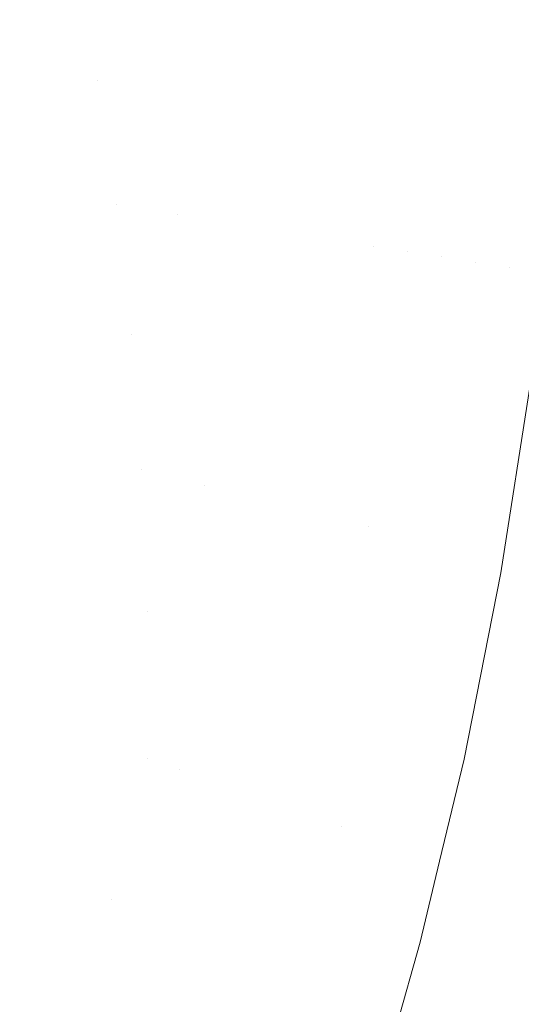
# Model space of a CAD drawing. Header units: centimetres. Extents: x -21.6 to 22.7, y 4.2 to 6.
# Tile 220 of 256: x 7.8775 to 7.9152, y 4.6055 to 4.6795. Entities that reach past the tile are written whole.
import ezdxf

# ---------------------------------------------------------------- set-up
doc = ezdxf.new("R2010")
doc.units = ezdxf.units.CM
doc.header["$LTSCALE"] = 2.54
doc.layers.add('Lucido design-1', color=7, linetype='Continuous')

# ---------------------------------------------------------------- blocks, each defined once
blk = doc.blocks.new('Gruppo-3-1')
at = {"color": 7, "linetype": 'Continuous', "lineweight": 9}
blk.add_3dface([(-21.503423, 5.900212, -2276.22217), (-21.503423, 4.300212, -2276.22217), (22.630348, 4.300212, -2276.22217), (22.630348, 5.900212, -2276.22217)], dxfattribs=at)
for points, invisible_edges in [([(22.630348, 5.900212, -2277.02217), (22.630348, 4.300212, -2277.02217), (7.686575, 4.400896, -2277.02217), (7.695257, 4.401786, -2277.02217)], 10), ([(22.630348, 5.900212, -2277.02217), (7.695257, 4.401786, -2277.02217), (7.700788, 4.402588, -2277.02217)], 9), ([(7.700788, 4.402588, -2277.02217), (7.70392, 4.403043, -2277.02217), (22.630348, 5.900212, -2277.02217)], 10), ([(22.630348, 5.900212, -2277.02217), (7.70392, 4.403043, -2277.02217), (7.712563, 4.404668, -2277.02217)], 9), ([(22.630348, 5.900212, -2277.02217), (7.712563, 4.404668, -2277.02217), (7.721183, 4.406664, -2277.02217)], 9), ([(22.630348, 5.900212, -2277.02217), (7.721183, 4.406664, -2277.02217), (7.729779, 4.409037, -2277.02217)], 9), ([(22.630348, 5.900212, -2277.02217), (7.729779, 4.409037, -2277.02217), (7.738348, 4.411789, -2277.02217)], 9), ([(22.630348, 5.900212, -2277.02217), (7.738348, 4.411789, -2277.02217), (7.746887, 4.414929, -2277.02217)], 9), ([(22.630348, 5.900212, -2277.02217), (7.746887, 4.414929, -2277.02217), (7.755389, 4.418463, -2277.02217)], 9), ([(22.630348, 5.900212, -2277.02217), (7.755389, 4.418463, -2277.02217), (7.760056, 4.420633, -2277.02217)], 9), ([(7.760056, 4.420633, -2277.02217), (7.763851, 4.422398, -2277.02217), (22.630348, 5.900212, -2277.02217)], 10), ([(22.630348, 5.900212, -2277.02217), (7.763851, 4.422398, -2277.02217), (7.772266, 4.426742, -2277.02217)], 9), ([(22.630348, 5.900212, -2277.02217), (7.772266, 4.426742, -2277.02217), (7.780626, 4.431505, -2277.02217)], 9), ([(22.630348, 5.900212, -2277.02217), (7.780626, 4.431505, -2277.02217), (7.788922, 4.436696, -2277.02217)], 9), ([(22.630348, 5.900212, -2277.02217), (7.788922, 4.436696, -2277.02217), (7.797144, 4.442325, -2277.02217)], 9), ([(22.630348, 5.900212, -2277.02217), (7.797144, 4.442325, -2277.02217), (7.80528, 4.4484, -2277.02217)], 9), ([(22.630348, 5.900212, -2277.02217), (7.80528, 4.4484, -2277.02217), (7.811701, 4.453619, -2277.02217)], 9), ([(7.811701, 4.453619, -2277.02217), (7.813317, 4.454932, -2277.02217), (22.630348, 5.900212, -2277.02217)], 10), ([(22.630348, 5.900212, -2277.02217), (7.813317, 4.454932, -2277.02217), (7.821238, 4.46193, -2277.02217)], 9), ([(22.630348, 5.900212, -2277.02217), (7.821238, 4.46193, -2277.02217), (7.829029, 4.4694, -2277.02217)], 9), ([(22.630348, 5.900212, -2277.02217), (7.829029, 4.4694, -2277.02217), (7.836668, 4.477352, -2277.02217)], 9), ([(7.836668, 4.477352, -2277.02217), (7.844137, 4.485791, -2277.02217), (22.630348, 5.900212, -2277.02217)], 10), ([(7.844137, 4.485791, -2277.02217), (7.851492, 4.494823, -2277.02217), (22.630348, 5.900212, -2277.02217)], 10), ([(22.630348, 5.900212, -2277.02217), (7.851492, 4.494823, -2277.02217), (7.852842, 4.496628, -2277.02217)], 9), ([(7.852842, 4.496628, -2277.02217), (7.858546, 4.504251, -2277.02217), (22.630348, 5.900212, -2277.02217)], 10), ([(22.630348, 5.900212, -2277.02217), (7.858546, 4.504251, -2277.02217), (7.865358, 4.514173, -2277.02217)], 9), ([(22.630348, 5.900212, -2277.02217), (7.865358, 4.514173, -2277.02217), (7.869171, 4.520244, -2277.02217)], 9), ([(7.869171, 4.520244, -2277.02217), (7.871898, 4.524585, -2277.02217), (22.630348, 5.900212, -2277.02217)], 10), ([(22.630348, 5.900212, -2277.02217), (7.871898, 4.524585, -2277.02217), (7.878138, 4.535481, -2277.02217)], 9), ([(22.630348, 5.900212, -2277.02217), (7.878138, 4.535481, -2277.02217), (7.884048, 4.546849, -2277.02217)], 9), ([(22.630348, 5.900212, -2277.02217), (7.884048, 4.546849, -2277.02217), (7.889597, 4.558677, -2277.02217)], 9), ([(22.630348, 5.900212, -2277.02217), (7.889597, 4.558677, -2277.02217), (7.894756, 4.570944, -2277.02217)], 9), ([(7.894756, 4.570944, -2277.02217), (7.899493, 4.583628, -2277.02217), (22.630348, 5.900212, -2277.02217)], 10), ([(22.630348, 5.900212, -2277.02217), (7.899493, 4.583628, -2277.02217), (7.903779, 4.596702, -2277.02217)], 9), ([(22.630348, 5.900212, -2277.02217), (7.903779, 4.596702, -2277.02217), (7.907585, 4.610131, -2277.02217)], 9), ([(22.630348, 5.900212, -2277.02217), (7.907585, 4.610131, -2277.02217), (7.909048, 4.616229, -2277.02217)], 9), ([(7.909048, 4.616229, -2277.02217), (7.910885, 4.623879, -2277.02217), (22.630348, 5.900212, -2277.02217)], 10), ([(22.630348, 5.900212, -2277.02217), (7.910885, 4.623879, -2277.02217), (7.913654, 4.637903, -2277.02217)], 9), ([(22.630348, 5.900212, -2277.02217), (7.913654, 4.637903, -2277.02217), (7.915872, 4.652159, -2277.02217)], 9), ([(7.903157, 4.682075, -2277.020427), (7.906185, 4.700212, -2277.020949), (7.904091, 4.662451, -2277.020957)], 11), ([(7.906643, 4.700212, -2277.021042), (7.906627, 4.662042, -2277.021392), (7.904091, 4.662451, -2277.020957)], 11), ([(7.904091, 4.662451, -2277.020957), (7.906185, 4.700212, -2277.020949), (7.906643, 4.700212, -2277.021042)], 9), ([(7.911318, 4.700212, -2277.021719), (7.909178, 4.661631, -2277.021731), (7.906627, 4.662042, -2277.021392)], 11), ([(7.906643, 4.700212, -2277.021042), (7.909433, 4.700212, -2277.021493), (7.906627, 4.662042, -2277.021392)], 10), ([(7.906627, 4.662042, -2277.021392), (7.909433, 4.700212, -2277.021493), (7.911318, 4.700212, -2277.021719)], 9), ([(7.91222, 4.700212, -2277.021828), (7.911741, 4.661218, -2277.021975), (7.909178, 4.661631, -2277.021731)], 11), ([(7.909178, 4.661631, -2277.021731), (7.911318, 4.700212, -2277.021719), (7.91222, 4.700212, -2277.021828)], 9), ([(7.914311, 4.660804, -2277.022121), (7.911741, 4.661218, -2277.021975), (7.915002, 4.700212, -2277.022049)], 11), ([(7.91222, 4.700212, -2277.021828), (7.915002, 4.700212, -2277.022049), (7.911741, 4.661218, -2277.021975)], 10), ([(7.917521, 4.666596, -2277.02217), (7.914311, 4.660804, -2277.022121), (7.916495, 4.700212, -2277.022107)], 11), ([(7.915002, 4.700212, -2277.022049), (7.916495, 4.700212, -2277.022107), (7.914311, 4.660804, -2277.022121)], 10), ([(7.876842, 4.675644, -2277.008989), (7.877414, 4.684075, -2277.008989), (7.879541, 4.68391, -2277.010405), (7.878964, 4.675393, -2277.010405)], 15), ([(7.878964, 4.675393, -2277.010405), (7.879541, 4.68391, -2277.010405), (7.881718, 4.683741, -2277.011756), (7.881135, 4.675135, -2277.011756)], 15), ([(7.881135, 4.675135, -2277.011756), (7.881718, 4.683741, -2277.011756), (7.883943, 4.683568, -2277.013037), (7.883353, 4.674872, -2277.013037)], 15), ([(7.883353, 4.674872, -2277.013037), (7.883943, 4.683568, -2277.013037), (7.886213, 4.683392, -2277.014245)], 11), ([(7.883353, 4.674872, -2277.013037), (7.886213, 4.683392, -2277.014245), (7.884744, 4.665568, -2277.014245)], 11), ([(7.886213, 4.683392, -2277.014245), (7.888526, 4.683212, -2277.015378), (7.887042, 4.665198, -2277.015378), (7.884744, 4.665568, -2277.014245)], 15), ([(7.889379, 4.664821, -2277.016431), (7.887042, 4.665198, -2277.015378), (7.888526, 4.683212, -2277.015378), (7.89088, 4.683029, -2277.016431)], 15), ([(7.89088, 4.683029, -2277.016431), (7.893271, 4.682843, -2277.017404), (7.891755, 4.664438, -2277.017404), (7.889379, 4.664821, -2277.016431)], 15), ([(7.894165, 4.66405, -2277.018292), (7.891755, 4.664438, -2277.017404), (7.893271, 4.682843, -2277.017404), (7.895698, 4.682655, -2277.018292)], 15), ([(7.895698, 4.682655, -2277.018292), (7.898156, 4.682464, -2277.019093), (7.896607, 4.663657, -2277.019093), (7.894165, 4.66405, -2277.018292)], 15), ([(7.900644, 4.68227, -2277.019806), (7.899077, 4.663258, -2277.019806), (7.896607, 4.663657, -2277.019093), (7.898156, 4.682464, -2277.019093)], 15), ([(7.903157, 4.682075, -2277.020427), (7.901573, 4.662856, -2277.020427), (7.899077, 4.663258, -2277.019806), (7.900644, 4.68227, -2277.019806)], 15), ([(7.904091, 4.662451, -2277.020957), (7.901573, 4.662856, -2277.020427), (7.903157, 4.682075, -2277.020427)], 11), ([(7.878964, 4.675393, -2277.010405), (7.878118, 4.666636, -2277.010405), (7.876005, 4.666976, -2277.008989), (7.876842, 4.675644, -2277.008989)], 15), ([(7.881135, 4.675135, -2277.011756), (7.88028, 4.666287, -2277.011756), (7.878118, 4.666636, -2277.010405), (7.878964, 4.675393, -2277.010405)], 15), ([(7.883353, 4.674872, -2277.013037), (7.88249, 4.665931, -2277.013037), (7.88028, 4.666287, -2277.011756), (7.881135, 4.675135, -2277.011756)], 15), ([(7.884744, 4.665568, -2277.014245), (7.88249, 4.665931, -2277.013037), (7.883353, 4.674872, -2277.013037)], 11), ([(7.874879, 4.658078, -2277.008989), (7.876005, 4.666976, -2277.008989), (7.878118, 4.666636, -2277.010405), (7.87698, 4.657646, -2277.010405)], 15), ([(7.87698, 4.657646, -2277.010405), (7.878118, 4.666636, -2277.010405), (7.88028, 4.666287, -2277.011756), (7.879131, 4.657205, -2277.011756)], 15), ([(7.917521, 4.666596, -2277.02217), (7.916813, 4.660397, -2277.02217), (7.914311, 4.660804, -2277.022121)], 10), ([(7.879131, 4.657205, -2277.011756), (7.88028, 4.666287, -2277.011756), (7.88249, 4.665931, -2277.013037), (7.881328, 4.656753, -2277.013037)], 15), ([(7.881328, 4.656753, -2277.013037), (7.88249, 4.665931, -2277.013037), (7.884744, 4.665568, -2277.014245), (7.88357, 4.656293, -2277.014245)], 15), ([(7.88357, 4.656293, -2277.014245), (7.884744, 4.665568, -2277.014245), (7.887042, 4.665198, -2277.015378), (7.885855, 4.655823, -2277.015378)], 15), ([(7.885855, 4.655823, -2277.015378), (7.887042, 4.665198, -2277.015378), (7.889379, 4.664821, -2277.016431)], 11), ([(7.885855, 4.655823, -2277.015378), (7.889379, 4.664821, -2277.016431), (7.886648, 4.645635, -2277.016431)], 11), ([(7.889379, 4.664821, -2277.016431), (7.891755, 4.664438, -2277.017404), (7.888994, 4.645045, -2277.017404), (7.886648, 4.645635, -2277.016431)], 15), ([(7.891374, 4.644446, -2277.018292), (7.888994, 4.645045, -2277.017404), (7.891755, 4.664438, -2277.017404), (7.894165, 4.66405, -2277.018292)], 15), ([(7.894165, 4.66405, -2277.018292), (7.896607, 4.663657, -2277.019093), (7.893785, 4.643839, -2277.019093), (7.891374, 4.644446, -2277.018292)], 15), ([(7.893785, 4.643839, -2277.019093), (7.896607, 4.663657, -2277.019093), (7.899077, 4.663258, -2277.019806), (7.896225, 4.643225, -2277.019806)], 15), ([(7.896225, 4.643225, -2277.019806), (7.899077, 4.663258, -2277.019806), (7.901573, 4.662856, -2277.020427), (7.89869, 4.642605, -2277.020427)], 15), ([(7.89869, 4.642605, -2277.020427), (7.901573, 4.662856, -2277.020427), (7.904091, 4.662451, -2277.020957), (7.901176, 4.641979, -2277.020957)], 15), ([(7.901176, 4.641979, -2277.020957), (7.904091, 4.662451, -2277.020957), (7.906627, 4.662042, -2277.021392), (7.903681, 4.641349, -2277.021392)], 15), ([(7.903681, 4.641349, -2277.021392), (7.906627, 4.662042, -2277.021392), (7.909178, 4.661631, -2277.021731)], 11), ([(7.903681, 4.641349, -2277.021392), (7.909178, 4.661631, -2277.021731), (7.901653, 4.618831, -2277.021731)], 11), ([(7.909178, 4.661631, -2277.021731), (7.911741, 4.661218, -2277.021975), (7.904135, 4.61796, -2277.021975), (7.901653, 4.618831, -2277.021731)], 15), ([(7.906625, 4.617087, -2277.022121), (7.904135, 4.61796, -2277.021975), (7.911741, 4.661218, -2277.021975), (7.914311, 4.660804, -2277.022121)], 15), ([(7.906625, 4.617087, -2277.022121), (7.914311, 4.660804, -2277.022121), (7.915872, 4.652159, -2277.02217), (7.913654, 4.637903, -2277.02217)], 11), ([(7.914311, 4.660804, -2277.022121), (7.916813, 4.660397, -2277.02217), (7.915872, 4.652159, -2277.02217)], 9), ([(7.879131, 4.657205, -2277.011756), (7.877662, 4.647896, -2277.011756), (7.875527, 4.648433, -2277.010405), (7.87698, 4.657646, -2277.010405)], 15), ([(7.881328, 4.656753, -2277.013037), (7.879844, 4.647347, -2277.013037), (7.877662, 4.647896, -2277.011756), (7.879131, 4.657205, -2277.011756)], 15), ([(7.88357, 4.656293, -2277.014245), (7.88207, 4.646787, -2277.014245), (7.879844, 4.647347, -2277.013037), (7.881328, 4.656753, -2277.013037)], 15), ([(7.885855, 4.655823, -2277.015378), (7.884339, 4.646216, -2277.015378), (7.88207, 4.646787, -2277.014245), (7.88357, 4.656293, -2277.014245)], 15), ([(7.886648, 4.645635, -2277.016431), (7.884339, 4.646216, -2277.015378), (7.885855, 4.655823, -2277.015378)], 11), ([(7.873731, 4.639009, -2277.010405), (7.875527, 4.648433, -2277.010405), (7.877662, 4.647896, -2277.011756), (7.875848, 4.638374, -2277.011756)], 15), ([(7.875848, 4.638374, -2277.011756), (7.877662, 4.647896, -2277.011756), (7.879844, 4.647347, -2277.013037), (7.878011, 4.637725, -2277.013037)], 15), ([(7.878011, 4.637725, -2277.013037), (7.879844, 4.647347, -2277.013037), (7.88207, 4.646787, -2277.014245), (7.880218, 4.637063, -2277.014245)], 15), ([(7.880218, 4.637063, -2277.014245), (7.88207, 4.646787, -2277.014245), (7.884339, 4.646216, -2277.015378), (7.882467, 4.636388, -2277.015378)], 15), ([(7.882467, 4.636388, -2277.015378), (7.884339, 4.646216, -2277.015378), (7.886648, 4.645635, -2277.016431), (7.884756, 4.635701, -2277.016431)], 15), ([(7.884756, 4.635701, -2277.016431), (7.886648, 4.645635, -2277.016431), (7.888994, 4.645045, -2277.017404), (7.887081, 4.635004, -2277.017404)], 15), ([(7.887081, 4.635004, -2277.017404), (7.888994, 4.645045, -2277.017404), (7.891374, 4.644446, -2277.018292)], 11), ([(7.887081, 4.635004, -2277.017404), (7.891374, 4.644446, -2277.018292), (7.887112, 4.623934, -2277.018292)], 11), ([(7.891374, 4.644446, -2277.018292), (7.893785, 4.643839, -2277.019093), (7.889477, 4.623104, -2277.019093), (7.887112, 4.623934, -2277.018292)], 15), ([(7.896225, 4.643225, -2277.019806), (7.89187, 4.622265, -2277.019806), (7.889477, 4.623104, -2277.019093), (7.893785, 4.643839, -2277.019093)], 15), ([(7.89869, 4.642605, -2277.020427), (7.894287, 4.621416, -2277.020427), (7.89187, 4.622265, -2277.019806), (7.896225, 4.643225, -2277.019806)], 15), ([(7.901176, 4.641979, -2277.020957), (7.896726, 4.62056, -2277.020957), (7.894287, 4.621416, -2277.020427), (7.89869, 4.642605, -2277.020427)], 15), ([(7.903681, 4.641349, -2277.021392), (7.899182, 4.619698, -2277.021392), (7.896726, 4.62056, -2277.020957), (7.901176, 4.641979, -2277.020957)], 15), ([(7.901653, 4.618831, -2277.021731), (7.899182, 4.619698, -2277.021392), (7.903681, 4.641349, -2277.021392)], 11), ([(7.878011, 4.637725, -2277.013037), (7.875803, 4.627903, -2277.013037), (7.873663, 4.628654, -2277.011756), (7.875848, 4.638374, -2277.011756)], 15), ([(7.880218, 4.637063, -2277.014245), (7.877987, 4.627136, -2277.014245), (7.875803, 4.627903, -2277.013037), (7.878011, 4.637725, -2277.013037)], 15), ([(7.913654, 4.637903, -2277.02217), (7.910885, 4.623879, -2277.02217), (7.909048, 4.616229, -2277.02217), (7.906625, 4.617087, -2277.022121)], 12), ([(7.882467, 4.636388, -2277.015378), (7.880212, 4.626355, -2277.015378), (7.877987, 4.627136, -2277.014245), (7.880218, 4.637063, -2277.014245)], 15), ([(7.884756, 4.635701, -2277.016431), (7.882477, 4.625561, -2277.016431), (7.880212, 4.626355, -2277.015378), (7.882467, 4.636388, -2277.015378)], 15), ([(7.887081, 4.635004, -2277.017404), (7.884777, 4.624753, -2277.017404), (7.882477, 4.625561, -2277.016431), (7.884756, 4.635701, -2277.016431)], 15), ([(7.887112, 4.623934, -2277.018292), (7.884777, 4.624753, -2277.017404), (7.887081, 4.635004, -2277.017404)], 11), ([(7.873194, 4.617899, -2277.013037), (7.875803, 4.627903, -2277.013037), (7.877987, 4.627136, -2277.014245), (7.87535, 4.617026, -2277.014245)], 15), ([(7.87535, 4.617026, -2277.014245), (7.877987, 4.627136, -2277.014245), (7.880212, 4.626355, -2277.015378), (7.877547, 4.616137, -2277.015378)], 15), ([(7.877547, 4.616137, -2277.015378), (7.880212, 4.626355, -2277.015378), (7.882477, 4.625561, -2277.016431), (7.879783, 4.615233, -2277.016431)], 15), ([(7.879783, 4.615233, -2277.016431), (7.882477, 4.625561, -2277.016431), (7.884777, 4.624753, -2277.017404), (7.882054, 4.614314, -2277.017404)], 15), ([(7.882054, 4.614314, -2277.017404), (7.884777, 4.624753, -2277.017404), (7.887112, 4.623934, -2277.018292), (7.884359, 4.613381, -2277.018292)], 15), ([(7.884359, 4.613381, -2277.018292), (7.887112, 4.623934, -2277.018292), (7.889477, 4.623104, -2277.019093)], 11), ([(7.884359, 4.613381, -2277.018292), (7.889477, 4.623104, -2277.019093), (7.883454, 4.601599, -2277.019093)], 11), ([(7.883454, 4.601599, -2277.019093), (7.889477, 4.623104, -2277.019093), (7.89187, 4.622265, -2277.019806), (7.885781, 4.600526, -2277.019806)], 15), ([(7.885781, 4.600526, -2277.019806), (7.89187, 4.622265, -2277.019806), (7.894287, 4.621416, -2277.020427), (7.888133, 4.599441, -2277.020427)], 15), ([(7.888133, 4.599441, -2277.020427), (7.894287, 4.621416, -2277.020427), (7.896726, 4.62056, -2277.020957), (7.890505, 4.598346, -2277.020957)], 15), ([(7.890505, 4.598346, -2277.020957), (7.896726, 4.62056, -2277.020957), (7.899182, 4.619698, -2277.021392), (7.892894, 4.597244, -2277.021392)], 15), ([(7.892894, 4.597244, -2277.021392), (7.899182, 4.619698, -2277.021392), (7.901653, 4.618831, -2277.021731)], 11), ([(7.892894, 4.597244, -2277.021392), (7.901653, 4.618831, -2277.021731), (7.886888, 4.57285, -2277.021731)], 11), ([(7.901653, 4.618831, -2277.021731), (7.904135, 4.61796, -2277.021975), (7.889212, 4.571487, -2277.021975), (7.886888, 4.57285, -2277.021731)], 15), ([(7.891543, 4.57012, -2277.022121), (7.889212, 4.571487, -2277.021975), (7.904135, 4.61796, -2277.021975), (7.906625, 4.617087, -2277.022121)], 15), ([(7.877547, 4.616137, -2277.015378), (7.874444, 4.605757, -2277.015378), (7.872279, 4.606756, -2277.014245), (7.87535, 4.617026, -2277.014245)], 15), ([(7.891543, 4.57012, -2277.022121), (7.906625, 4.617087, -2277.022121), (7.903779, 4.596702, -2277.02217), (7.899493, 4.583628, -2277.02217)], 11), ([(7.906625, 4.617087, -2277.022121), (7.907585, 4.610131, -2277.02217), (7.903779, 4.596702, -2277.02217)], 9), ([(7.906625, 4.617087, -2277.022121), (7.909048, 4.616229, -2277.02217), (7.907585, 4.610131, -2277.02217)], 9), ([(7.879783, 4.615233, -2277.016431), (7.876646, 4.604741, -2277.016431), (7.874444, 4.605757, -2277.015378), (7.877547, 4.616137, -2277.015378)], 15), ([(7.882054, 4.614314, -2277.017404), (7.878883, 4.603709, -2277.017404), (7.876646, 4.604741, -2277.016431), (7.879783, 4.615233, -2277.016431)], 15), ([(7.884359, 4.613381, -2277.018292), (7.881154, 4.602661, -2277.018292), (7.878883, 4.603709, -2277.017404), (7.882054, 4.614314, -2277.017404)], 15), ([(7.883454, 4.601599, -2277.019093), (7.881154, 4.602661, -2277.018292), (7.884359, 4.613381, -2277.018292)], 11)]:
    blk.add_3dface(points, dxfattribs=dict(at, invisible_edges=invisible_edges))
blk = doc.blocks.new('Gruppo-4-1')
at = {"color": 7}
blk.add_blockref('Gruppo-3-1', (0, 0), dxfattribs=at)

msp = doc.modelspace()

# ---------------------------------------------------------------- block references
at = {"layer": 'Lucido design-1', "color": 7}
msp.add_blockref('Gruppo-4-1', (0, 0), dxfattribs=at)

doc.saveas('drawing.dxf')
